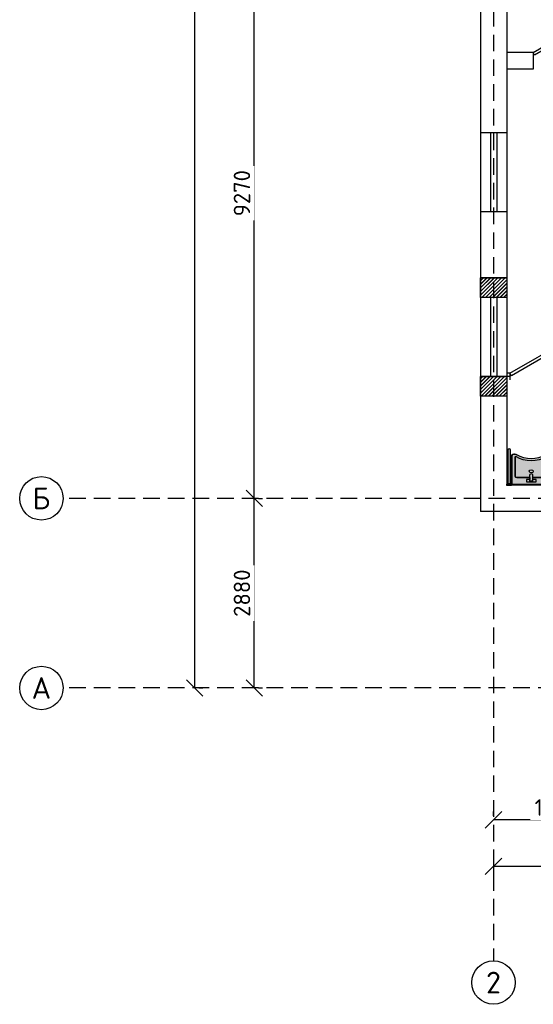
# Model space of a CAD drawing. Header units: inches. Extents: x 8001 to 766003, y -84601 to 563258.
# Tile 146 of 169: x 471602 to 479409, y 233430 to 248384. Entities that reach past the tile are written whole.
import ezdxf
from ezdxf.enums import TextEntityAlignment as Align

# ---------------------------------------------------------------- set-up
doc = ezdxf.new("R2010")
doc.units = ezdxf.units.IN
doc.header["$MEASUREMENT"] = 0
doc.linetypes.add('( Hidden )', pattern=[0.375, 0.25, -0.125])
for name, color, linetype, lineweight in [('.', 7, 'Continuous', 15), ('_0', 7, 'Continuous', 15), ('Сантехника', 5, 'Continuous', 13)]:
    doc.layers.add(name, color=color, linetype=linetype, lineweight=lineweight)
doc.styles.add('GOST', font='isocpeur.ttf')
doc.styles.add('Text style', font='isocpeur.ttf', dxfattribs={"height": 250})
doc.dimstyles.new('Dim Style', dxfattribs={"dimtxt": 250, "dimasz": 250, "dimexe": 125, "dimexo": 62.5, "dimgap": 62.5, "dimtad": 1, "dimdec": 0, "dimtxsty": 'Text style', "dimblk": 'OBLIQUE', "dimcen": 250, "dimclrd": 256, "dimclre": 256, "dimclrt": 256, "dimadec": 0, "dimazin": 0, "dimtfac": 1, "dimtdec": 0, "dimtmove": 0, "dimatfit": 3, "dimldrblk": 'OBLIQUE', "dimfxl": 1, "dimlwd": -1, "dimlwe": -1, "dimarcsym": 0})
pattern_1 = [(45, (0, 0), (-27.57716446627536, 27.57716446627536), []), (45, (2, 0), (-27.57716446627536, 27.57716446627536), [])]

# ---------------------------------------------------------------- blocks, each defined once
blk = doc.blocks.new('*U290')
at = {"color": 5}
for p, q in [((0, 0), (0, -3.999999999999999)), ((-36, -6.661338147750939e-16), (-36, -3.999999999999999))]:
    blk.add_line(p, q, dxfattribs=at)
blk.add_lwpolyline([(0, -8.881784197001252e-16), (-31.1769145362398, 17.99999999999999), (-32.05191453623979, 16.48445554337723), (-0.875, -1.515544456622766)], close=True, dxfattribs=at)
blk.add_arc((0, 0), 36, 150.0000000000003, 180, dxfattribs=at)
blk = doc.blocks.new('_Oblique')
at = {"color": 0, "linetype": 'ByBlock', "lineweight": -2}
blk.add_line((-0.5, -0.5), (0.5, 0.5), dxfattribs=at)
blk = doc.blocks.new('*D141')
at = {"transparency": 16777216}
for p, q in [((173133.6245031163, 57389.33996780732), (173133.6245031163, 66659.33996780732)), ((173196.1245030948, 66659.33996780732), (173258.6245031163, 66659.33996780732)), ((173196.1245030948, 57389.33996780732), (173258.6245031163, 57389.33996780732))]:
    blk.add_line(p, q, dxfattribs=at)
at = {"layer": 'Defpoints', "color": 0, "transparency": 16777216}
for p in [(173133.6245030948, 66659.33996780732), (173133.6245031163, 66659.33996780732), (173133.6245030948, 57389.33996780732)]:
    blk.add_point(p, dxfattribs=at)
at = {"transparency": 16777216, "xscale": 250, "yscale": 250, "zscale": 250}
for p, rotation in [((173133.6245031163, 66659.33996780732), 90), ((173133.6245031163, 57389.33996780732), 270)]:
    blk.add_blockref('_Oblique', p, dxfattribs=dict(at, rotation=rotation))
at = {"transparency": 16777216, "insert": (172946.1245031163, 62024.33996780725), "char_height": 250, "attachment_point": 5, "rotation": 90, "style": 'Text style', "bg_fill": 3, "box_fill_scale": 1.25, "bg_fill_color": 256, "bg_fill_true_color": 13158600, "bg_fill_transparency": 0}
blk.add_mtext('9270', dxfattribs=at)
blk = doc.blocks.new('*D148')
at = {"transparency": 16777216}
for p, q in [((172227.8622145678, 54509.33996780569), (172227.8622145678, 101929.3399678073)), ((172290.3622145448, 101929.3399678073), (172352.8622145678, 101929.3399678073)), ((172290.3622145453, 54509.33996780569), (172352.8622145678, 54509.33996780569))]:
    blk.add_line(p, q, dxfattribs=at)
at = {"layer": 'Defpoints', "color": 0, "transparency": 16777216}
for p in [(172227.8622145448, 101929.3399678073), (172227.8622145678, 101929.3399678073), (172227.8622145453, 54509.33996780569)]:
    blk.add_point(p, dxfattribs=at)
at = {"transparency": 16777216, "xscale": 250, "yscale": 250, "zscale": 250}
for p, rotation in [((172227.8622145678, 101929.3399678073), 90), ((172227.8622145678, 54509.33996780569), 270)]:
    blk.add_blockref('_Oblique', p, dxfattribs=dict(at, rotation=rotation))
at = {"transparency": 16777216, "insert": (172040.3622145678, 78219.33996780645), "char_height": 250, "attachment_point": 5, "rotation": 90, "style": 'Text style', "bg_fill": 3, "box_fill_scale": 1.25, "bg_fill_color": 256, "bg_fill_true_color": 13158600, "bg_fill_transparency": 0}
blk.add_mtext('47420', dxfattribs=at)
blk = doc.blocks.new('kb-axis')
blk.add_circle((0, 0), 1)
at = {"style": 'GOST'}
blk.add_attdef('AXIS', text='', height=1, dxfattribs=at).set_placement((0, 0), align=Align.MIDDLE_CENTER)
blk = doc.blocks.new('*D151')
at = {"transparency": 16777216}
for p, q in [((173133.6245031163, 54509.33996780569), (173133.6245031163, 57389.33996780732)), ((173196.1245030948, 57389.33996780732), (173258.6245031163, 57389.33996780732)), ((173196.1245030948, 54509.33996780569), (173258.6245031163, 54509.33996780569))]:
    blk.add_line(p, q, dxfattribs=at)
at = {"layer": 'Defpoints', "color": 0, "transparency": 16777216}
for p in [(173133.6245030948, 57389.33996780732), (173133.6245031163, 57389.33996780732), (173133.6245030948, 54509.33996780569)]:
    blk.add_point(p, dxfattribs=at)
at = {"transparency": 16777216, "xscale": 250, "yscale": 250, "zscale": 250}
for p, rotation in [((173133.6245031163, 57389.33996780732), 90), ((173133.6245031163, 54509.33996780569), 270)]:
    blk.add_blockref('_Oblique', p, dxfattribs=dict(at, rotation=rotation))
at = {"transparency": 16777216, "insert": (172946.1245031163, 55949.33996780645), "char_height": 250, "attachment_point": 5, "rotation": 90, "style": 'Text style', "bg_fill": 3, "box_fill_scale": 1.25, "bg_fill_color": 256, "bg_fill_true_color": 13158600, "bg_fill_transparency": 0}
blk.add_mtext('2880', dxfattribs=at)
blk = doc.blocks.new('*D157')
at = {"transparency": 16777216}
for p, q in [((176769.6526456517, 52568.79945057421), (176769.6526456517, 52631.29945057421)), ((178669.6526456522, 52506.29945057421), (176769.6526456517, 52506.29945057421)), ((178669.6526456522, 52568.79945057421), (178669.6526456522, 52631.29945057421))]:
    blk.add_line(p, q, dxfattribs=at)
at = {"layer": 'Defpoints', "color": 0, "transparency": 16777216}
for p in [(176769.6526456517, 52506.29945057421), (176769.6526456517, 52506.29945057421), (178669.6526456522, 52506.29945057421)]:
    blk.add_point(p, dxfattribs=at)
at = {"transparency": 16777216, "xscale": 250, "yscale": 250, "zscale": 250, "rotation": 180}
blk.add_blockref('_Oblique', (176769.6526456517, 52506.29945057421), dxfattribs=at)
at = {"transparency": 16777216, "xscale": 250, "yscale": 250, "zscale": 250}
blk.add_blockref('_Oblique', (178669.6526456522, 52506.29945057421), dxfattribs=at)
at = {"transparency": 16777216, "insert": (177719.6526456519, 52693.79945057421), "char_height": 250, "attachment_point": 5, "style": 'Text style', "bg_fill": 3, "box_fill_scale": 1.25, "bg_fill_color": 256, "bg_fill_true_color": 13158600, "bg_fill_transparency": 0}
blk.add_mtext('1900', dxfattribs=at)
blk = doc.blocks.new('*D158')
at = {"transparency": 16777216}
for p, q in [((231319.6526456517, 51863.45930125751), (231319.6526456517, 51925.95930125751)), ((176769.6526456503, 51877.28532255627), (176769.6526456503, 51675.95930125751)), ((176769.6526456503, 51800.95930125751), (231319.6526456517, 51800.95930125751))]:
    blk.add_line(p, q, dxfattribs=at)
at = {"layer": 'Defpoints', "color": 0, "transparency": 16777216}
for p in [(176769.6526456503, 51939.78532255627), (231319.6526456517, 51800.95930125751), (231319.6526456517, 51800.95930125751)]:
    blk.add_point(p, dxfattribs=at)
at = {"transparency": 16777216, "xscale": 250, "yscale": 250, "zscale": 250, "rotation": 180}
blk.add_blockref('_Oblique', (176769.6526456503, 51800.95930125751), dxfattribs=at)
at = {"transparency": 16777216, "xscale": 250, "yscale": 250, "zscale": 250}
blk.add_blockref('_Oblique', (231319.6526456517, 51800.95930125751), dxfattribs=at)
at = {"transparency": 16777216, "insert": (204044.652645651, 51988.45930125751), "char_height": 250, "attachment_point": 5, "style": 'Text style', "bg_fill": 3, "box_fill_scale": 1.25, "bg_fill_color": 256, "bg_fill_true_color": 13158600, "bg_fill_transparency": 0}
blk.add_mtext('74330', dxfattribs=at)
blk = doc.blocks.new('ffffffffffffffffdddddfffx')
at = {"layer": '.'}
h = blk.add_hatch(dxfattribs=at)
h.set_pattern_fill('JIS_LC_8', color=32, scale=5)
h.set_pattern_definition(pattern_1)
h.paths.add_polyline_path([(2132516.529162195, 2055206.57200169), (2132916.529162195, 2055206.57200169), (2132916.529162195, 2054906.57200169), (2132516.529162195, 2054906.57200169)])
h = blk.add_hatch(dxfattribs=at)
h.set_pattern_fill('JIS_LC_8', color=32, scale=5)
h.set_pattern_definition(pattern_1)
h.paths.add_polyline_path([(2132516.529162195, 2053706.57200169), (2132916.529162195, 2053706.57200169), (2132916.529162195, 2053406.57200169), (2132516.529162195, 2053406.57200169)])
for p, q in [((2132916.529162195, 2055206.57200169), (2132516.529162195, 2055206.57200169)), ((2132916.529162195, 2054906.57200169), (2132516.529162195, 2054906.57200169)), ((2132916.529162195, 2053706.57200169), (2132516.529162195, 2053706.57200169)), ((2132916.529162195, 2053406.57200169), (2132516.529162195, 2053406.57200169))]:
    blk.add_line(p, q)
at = {"color": 5}
for p, q in [((2132666.529162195, 2054906.57200169), (2132666.529162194, 2053706.57200169)), ((2132766.529162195, 2054906.57200169), (2132766.529162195, 2053706.57200169))]:
    blk.add_line(p, q, dxfattribs=at)
at = {"color": 0}
for points in [[(2132516.529162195, 2055206.57200169), (2132916.529162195, 2055206.57200169), (2132916.529162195, 2054906.57200169), (2132516.529162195, 2054906.57200169)], [(2132516.529162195, 2053706.57200169), (2132916.529162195, 2053706.57200169), (2132916.529162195, 2053406.57200169), (2132516.529162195, 2053406.57200169)]]:
    blk.add_lwpolyline(points, close=True, dxfattribs=at)
blk = doc.blocks.new('*U299')
at = {"color": 5}
for p, q in [((0, 0), (0, -3.999999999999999)), ((-40, -5.921189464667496e-16), (-40, -4))]:
    blk.add_line(p, q, dxfattribs=at)
blk.add_lwpolyline([(0, -4.738375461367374e-16), (-34.64101615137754, 20), (-35.51601615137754, 18.48445554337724), (-0.875, -1.515544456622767)], close=True, dxfattribs=at)
blk.add_arc((0, 0), 40, 150, 180, dxfattribs=at)
blk = doc.blocks.new('21')
at = {"layer": '.', "lineweight": 30, "transparency": 33554687}
h = blk.add_hatch(color=1, dxfattribs=at)
h.dxf.hatch_style = 1
h.set_gradient(color1=(255, 255, 255), one_color=1, tint=1)
h.paths.add_polyline_path([(3499544.730136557, -1424689.234497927), (3499557.430136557, -1424689.234497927), (3499557.430136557, -1424613.034497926), (3499544.730136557, -1424613.034497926), (3499538.380136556, -1424619.384497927), (3499538.380136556, -1424682.884497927)])
edge = h.paths.add_edge_path()
edge.add_line((3499538.380136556, -1424670.181612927), (3499538.380136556, -1424632.087382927))
edge.add_line((3499538.380136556, -1424632.087382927), (3499026.380136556, -1424632.087382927))
edge.add_arc((3499026.380136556, -1424651.134497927), 19.04711499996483, 89.99999999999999, 270)
edge.add_line((3499026.380136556, -1424670.181612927), (3499538.380136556, -1424670.181612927))
blk.add_lwpolyline([(3499538.380136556, -1424670.181612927), (3499538.380136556, -1424632.087382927), (3499026.380136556, -1424632.087382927, 1), (3499026.380136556, -1424670.181612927)], format="xyb", close=True)
blk.add_lwpolyline([(3499544.730136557, -1424689.234497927), (3499557.430136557, -1424689.234497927), (3499557.430136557, -1424613.034497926), (3499544.730136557, -1424613.034497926), (3499538.380136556, -1424619.384497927), (3499538.380136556, -1424682.884497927)], close=True)
at = {"layer": '_0', "color": 0, "lineweight": 25}
for points in [[(3499026.380136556, -1424670.181612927), (3499538.380136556, -1424670.181612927), (3499538.380136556, -1424632.087382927), (3499026.380136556, -1424632.087382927)], [(3499557.430136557, -1424613.034497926), (3499544.730136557, -1424613.034497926), (3499538.380136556, -1424619.384497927), (3499538.380136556, -1424682.884497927), (3499544.730136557, -1424689.234497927), (3499557.430136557, -1424689.234497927)], [(3499557.430136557, -1424613.034497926), (3499557.430136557, -1424689.234497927)]]:
    blk.add_lwpolyline(points, dxfattribs=at)
blk.add_lwpolyline([(3499538.380136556, -1424632.087382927), (3499538.380136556, -1424670.181612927)], close=True, dxfattribs=at)
blk.add_arc((3499026.380136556, -1424651.134497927), 19.04711499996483, 90, 270, dxfattribs=at)
blk = doc.blocks.new('Rac7')
at = {"layer": '.', "lineweight": 30, "transparency": 33554687}
h = blk.add_hatch(color=1, dxfattribs=at)
h.dxf.hatch_style = 1
h.set_gradient(color1=(255, 255, 255), one_color=1, tint=1)
edge = h.paths.add_edge_path()
edge.add_line((-38988.30350479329, -23808.42117611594), (-38999.94733869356, -23808.42117611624))
edge.add_arc((-38999.94733869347, -23868.42117611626), 60.00000000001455, 90.00000000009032, 122.2280471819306)
edge.add_arc((-39230.96035782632, -23501.9766628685), 373.1842521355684, 237.7719528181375, 302.22804718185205, ccw=False)
edge.add_arc((-39461.97337695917, -23868.42117611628), 60.00000000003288, 57.77195281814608, 89.99999999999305)
edge.add_line((-39461.97337695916, -23808.42117611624), (-39473.61721086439, -23808.42117611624))
edge.add_ellipse((-39473.61721085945, -23829.60549407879), major_axis=(-26.96185922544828, -9.842192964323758e-12), ratio=0.7857142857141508, start_angle=269.9999999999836, end_angle=359.9999999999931)
edge.add_line((-39500.5790700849, -23829.60549407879), (-39500.5790700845, -24232.10769044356))
edge.add_line((-39500.5790700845, -24232.10769044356), (-38961.34164556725, -24232.10769044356))
edge.add_line((-38961.34164556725, -24232.10769044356), (-38961.34164556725, -23829.60549408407))
edge.add_ellipse((-38988.30350479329, -23829.60549407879), major_axis=(-26.96185922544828, -9.842192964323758e-12), ratio=0.7857142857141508, start_angle=179.9999999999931, end_angle=269.9999999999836)
at = {"lineweight": 25}
for p, q in [((-39500.5790700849, -23829.60549407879), (-39500.5790700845, -24232.10769044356)), ((-39500.5790700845, -24232.10769044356), (-39500.5790700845, -23829.60549407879)), ((-39461.97337695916, -23808.42117611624), (-39473.61721086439, -23808.42117611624)), ((-39473.61721085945, -23808.42117611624), (-39461.97337695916, -23808.42117611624)), ((-39456.5234781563, -24114.9241397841), (-39456.52347815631, -23859.14371952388)), ((-39456.5234781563, -23859.14371952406), (-39456.5234781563, -24114.924139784)), ((-39005.3972374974, -23859.14371952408), (-39005.39723749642, -24114.92413978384)), ((-39005.39723749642, -24114.92413978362), (-39005.3972374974, -23859.14371952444)), ((-38988.30350479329, -23808.42117611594), (-38999.94733869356, -23808.42117611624)), ((-38999.94733869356, -23808.42117611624), (-38988.30350479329, -23808.42117611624)), ((-38961.34164556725, -24232.10769044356), (-38961.34164556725, -23829.60549408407)), ((-38961.34164556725, -23829.60549407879), (-38961.34164556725, -24232.10769044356)), ((-39252.52984520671, -24136.10845774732), (-39429.56161893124, -24136.10845774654)), ((-39429.56161893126, -24136.10845774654), (-39252.52984520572, -24136.10845774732)), ((-39297.04374571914, -24193.54828215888), (-39297.04374571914, -24164.01005671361)), ((-39297.04374571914, -24164.01005671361), (-39252.52984520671, -24164.01005671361)), ((-39297.04374571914, -24164.01005671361), (-39252.52984520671, -24164.01005671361)), ((-39297.04374571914, -24193.54828215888), (-39297.04374571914, -24164.01005671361)), ((-39252.52984520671, -24185.89597805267), (-39252.52984520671, -24093.57448542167)), ((-39252.52984520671, -24164.01005671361), (-39252.52984520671, -24136.10845774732)), ((-39252.52984520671, -24185.89597805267), (-39209.39087044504, -24185.89597805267)), ((-39209.39087044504, -24185.89597805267), (-39209.39087044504, -24093.57448542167)), ((-39032.35909672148, -24136.10845774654), (-39209.39087044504, -24136.10845774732)), ((-39209.39087044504, -24136.10845774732), (-39209.39087044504, -24164.01005671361)), ((-39209.39087044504, -24136.10845774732), (-39032.35909672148, -24136.10845774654)), ((-39209.39087044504, -24164.01005671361), (-39164.87696993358, -24164.01005671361)), ((-39209.39087044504, -24164.01005671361), (-39164.87696993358, -24164.01005671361)), ((-39164.87696993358, -24164.01005671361), (-39164.87696993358, -24193.54828215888)), ((-39164.87696993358, -24164.01005671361), (-39164.87696993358, -24193.54828215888)), ((-39500.5790700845, -24232.10769044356), (-38961.34164556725, -24232.10769044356)), ((-38961.34164556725, -24232.10769044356), (-39500.5790700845, -24232.10769044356)), ((-39164.87696993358, -24193.54828215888), (-39297.04374571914, -24193.54828215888)), ((-39164.87696993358, -24193.54828215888), (-39297.04374571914, -24193.54828215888))]:
    blk.add_line(p, q, dxfattribs=at)
for centre, radius, start, end in [((-39461.97337695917, -23868.42117611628), 60.00000000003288, 57.77195281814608, 89.99999999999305), ((-39461.97337695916, -23868.42117611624), 60, 57.77195281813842, 90), ((-39230.96035782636, -23501.97666286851), 402.7224775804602, 237.7087416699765, 302.2912583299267), ((-39230.96035782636, -23501.97666286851), 402.7224775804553, 237.708741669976, 302.2912583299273), ((-39230.96035782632, -23501.9766628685), 373.1842521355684, 237.7719528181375, 302.228047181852), ((-39230.96035782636, -23501.97666286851), 373.1842521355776, 237.7719528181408, 302.2280471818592), ((-38999.94733869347, -23868.42117611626), 60.00000000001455, 90.00000000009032, 122.2280471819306), ((-38999.94733869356, -23868.42117611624), 60, 90, 122.2280471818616)]:
    blk.add_arc(centre, radius, start, end, dxfattribs=at)
for centre, major_axis, ratio, start_param, end_param in [((-39473.61721085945, -23829.60549407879), (-26.96185922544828, -9.842192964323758e-12), 0.7857142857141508, 4.712388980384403, 6.283185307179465), ((-39429.56161893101, -23859.14371952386), (-26.96185922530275, -1.743337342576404e-11), 0.7857142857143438, 5.37293991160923, 6.28318530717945), ((-39032.359096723, -23859.14371952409), (-26.9618592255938, -1.341028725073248e-11), 0.7857142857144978, 3.141592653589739, 4.051838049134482), ((-38988.30350479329, -23829.60549407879), (-26.96185922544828, -9.842192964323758e-12), 0.7857142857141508, 3.141592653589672, 4.712388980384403), ((-39429.56161893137, -24114.9241397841), (-26.96185922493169, -8.477217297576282e-12), 0.7857142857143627, 6.283185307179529, 7.853981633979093), ((-39032.3590967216, -24114.9241397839), (-26.96185922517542, 4.088171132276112e-12), 0.7857142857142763, 7.85398163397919, 9.424777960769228)]:
    blk.add_ellipse(centre, major_axis=major_axis, ratio=ratio, start_param=start_param, end_param=end_param, dxfattribs=at)
at = {"lineweight": 25, "extrusion": (0, 0, -1)}
for centre, major_axis, ratio, start_param, end_param in [((-39473.61721085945, -23829.60549407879), (-26.96185922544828, -9.842192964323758e-12), 0.7857142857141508, 1.211384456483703e-13, 1.570796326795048), ((-39429.56161893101, -23859.14371952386), (-26.96185922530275, -1.743337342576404e-11), 0.7857142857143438, 1.360184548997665e-13, 0.9102453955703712), ((-39032.359096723, -23859.14371952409), (-26.9618592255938, -1.341028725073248e-11), 0.7857142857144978, 2.231347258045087, 3.141592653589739), ((-38988.30350479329, -23829.60549407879), (-26.96185922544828, -9.842192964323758e-12), 0.7857142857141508, 1.570796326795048, 3.141592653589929), ((-39231.00426818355, -24048.02331776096), (27.85480897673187, -3.253154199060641e-13), 0.7857142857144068, -3.141592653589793, 3.141592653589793), ((-39429.56161893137, -24114.9241397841), (-26.96185922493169, -8.477217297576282e-12), 0.7857142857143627, -1.570796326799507, 5.670513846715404e-14), ((-39230.96035782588, -24104.03082472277), (-25.34457466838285, -1.224571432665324e-11), 0.7857142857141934, 0.5528155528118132, 2.588777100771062), ((-39032.3590967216, -24114.9241397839), (-26.96185922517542, 4.088171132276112e-12), 0.7857142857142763, -3.141592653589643, -1.570796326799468)]:
    blk.add_ellipse(centre, major_axis=major_axis, ratio=ratio, start_param=start_param, end_param=end_param, dxfattribs=at)
blk.add_ellipse((-39231.00426818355, -24048.02331776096), major_axis=(-27.85480897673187, 3.253154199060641e-13), ratio=0.7857142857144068, dxfattribs=at)
blk = doc.blocks.new('hkgk')
at = {"color": 1, "linetype": '( Hidden )', "ltscale": 1000}
for p, q in [((176769.6526456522, 101929.3399678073), (176769.6526456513, 50364.70336688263)), ((231321.1995090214, 57389.33996780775), (170227.621721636, 57389.33996780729)), ((231321.1995090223, 54509.33996780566), (170227.621721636, 54509.33996780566))]:
    blk.add_line(p, q, dxfattribs=at)
for p, q in [((176572.7463723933, 66859.33996780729), (176572.7463723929, 57189.33996780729)), ((176972.7463723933, 66459.33996780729), (176972.7463723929, 64159.33996780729)), ((176972.7463723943, 64159.33996780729), (176972.7463723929, 57589.33996780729)), ((177371.1995090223, 64159.33996780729), (176972.7463723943, 64159.33996780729)), ((177371.1995090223, 64159.33996780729), (177371.1995090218, 63909.33996780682)), ((177371.1995090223, 63909.33996780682), (176972.7463723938, 63909.33996780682)), ((176972.7463723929, 62939.33996780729), (176572.7463723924, 62939.33996780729)), ((176972.7463723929, 61739.33996780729), (176572.7463723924, 61739.33996780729)), ((180221.1995090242, 57589.33996780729), (176972.7463723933, 57589.33996780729)), ((176572.7463723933, 57519.33996780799), (176571.1995090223, 57519.33996780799)), ((221494.2121135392, 57189.33996780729), (176572.7463723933, 57189.33996780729))]:
    blk.add_line(p, q)
at = {"color": 5}
for p, q in [((176722.7463723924, 62939.33996780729), (176722.7463723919, 61739.33996780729)), ((176822.7463723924, 62939.33996780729), (176822.7463723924, 61739.33996780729))]:
    blk.add_line(p, q, dxfattribs=at)
for points in [[(177019.6526456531, 59289.33996780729), (176972.7463723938, 59289.33996780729)], [(177019.6526456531, 59289.33996780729), (176972.7463723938, 59289.33996780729)], [(177019.6526456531, 59239.33996780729), (176972.7463723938, 59239.33996780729)]]:
    blk.add_lwpolyline(points, dxfattribs=at)
at = {"color": 5, "xscale": -25, "yscale": 25, "zscale": 25}
blk.add_blockref('*U290', (177371.1995090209, 64159.33996780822), dxfattribs=at)
at = {"color": 0}
blk.add_blockref('ffffffffffffffffdddddfffx', (-1955943.782789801, -1994467.232033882), dxfattribs=at)
at = {"xscale": -25.00000000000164, "yscale": 25.00000000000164, "zscale": 25.00000000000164}
blk.add_blockref('*U299', (177019.6526456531, 59289.33996780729), dxfattribs=at)
at = {"color": 1, "lineweight": 30, "rotation": 270}
blk.add_blockref('21', (1601658.887143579, 3557146.770104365), dxfattribs=at)
at = {"xscale": 330, "yscale": 330, "zscale": 330}
for p, values in [((169897.621721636, 57389.33996780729), {'AXIS': 'Б'}), ((169897.621721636, 54509.33996780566), {'AXIS': 'А'}), ((176769.6526456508, 50034.70336688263), {'AXIS': '2'})]:
    blk.add_blockref('kb-axis', p, dxfattribs=at).add_auto_attribs(values)
at = {"layer": 'Сантехника', "color": 0, "lineweight": -2, "xscale": -1.094137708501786, "yscale": 1.094137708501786, "zscale": 1.094137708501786}
blk.add_blockref('Rac7', (134419.6324624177, 84112.60274839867), dxfattribs=at)
for base, p1, p2, picture, middle in [((172227.8622145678, 101929.3399678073), (172227.8622145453, 54509.33996780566), (172227.8622145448, 101929.3399678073), '*D148', (172040.3622145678, 78219.33996780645)), ((173133.6245031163, 66659.33996780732), (173133.6245030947, 57389.33996780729), (173133.6245030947, 66659.33996780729), '*D141', (172946.1245031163, 62024.33996780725))]:
    dim = blk.add_linear_dim(base=base, p1=p1, p2=p2, angle=90, dimstyle='Dim Style', override={"dimtfill": 1, "dimarcsym": 1})
    dim.commit()
    dim.dimension.update_dxf_attribs({"geometry": picture, "text_midpoint": middle})
dim = blk.add_linear_dim(base=(176769.6526456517, 52506.29945057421), p1=(178669.6526456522, 52506.29945057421), p2=(176769.6526456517, 52506.29945057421), dimstyle='Dim Style', override={"dimtfill": 1, "dimarcsym": 1})
dim.commit()
dim.dimension.update_dxf_attribs({"geometry": '*D157', "text_midpoint": (177719.6526456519, 52693.79945057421)})
dim = blk.add_linear_dim(base=(231319.6526456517, 51800.95930125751), p1=(176769.6526456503, 51939.78532255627), p2=(231319.6526456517, 51800.95930125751), text='74330', dimstyle='Dim Style', override={"dimtfill": 1, "dimarcsym": 1})
dim.commit()
dim.dimension.update_dxf_attribs({"geometry": '*D158', "text_midpoint": (204044.652645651, 51988.45930125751)})
dim = blk.add_linear_dim(base=(173133.6245031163, 57389.33996780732), p1=(173133.6245030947, 54509.33996780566), p2=(173133.6245030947, 57389.33996780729), angle=90, dimstyle='Dim Style', override={"dimtfill": 1, "dimarcsym": 1})
dim.commit()
dim.dimension.update_dxf_attribs({"geometry": '*D151', "text_midpoint": (172946.1245031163, 55949.33996780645)})

msp = doc.modelspace()

# ---------------------------------------------------------------- block references
at = {"color": 25}
msp.add_blockref('hkgk', (302034.1337840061, 183724.9024351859), dxfattribs=at)

doc.saveas('drawing.dxf')
